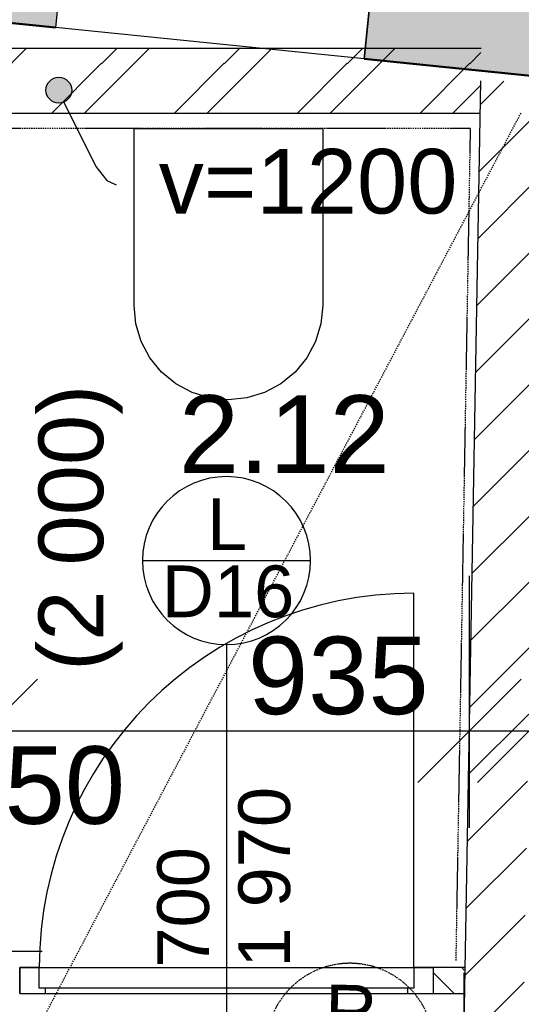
# Model space of a CAD drawing. Header units: millimetres. Extents: x -25972 to 4435, y -2839 to 20217.
# Tile 54 of 110: x -18921 to -17951, y 7595 to 9499. Entities that reach past the tile are written whole.
import ezdxf

# ---------------------------------------------------------------- set-up
doc = ezdxf.new("R2010")
doc.units = ezdxf.units.MM
doc.header["$MEASUREMENT"] = 0
for name, pattern in [('Wipeout_Contour', [1000, 0, -1000]), ('Čerchovaná M', [4.5, 2.5, -0.85, 0.3, -0.85]), ('Čárkovaná M', [4.5, 2.5, -2])]:
    doc.linetypes.add(name, pattern=pattern)
for name, color, linetype in [('7._POHLED ZÁPADNÍ_2_3D prvky fasada nove', 7, 'Continuous'), ('7._POHLED ZÁPADNÍ_2_Anotace - SP', 7, 'Continuous'), ('7._POHLED ZÁPADNÍ_2_Konstrukce - nosné', 7, 'Continuous'), ('7._POHLED ZÁPADNÍ_2_Kóty - SP', 7, 'Continuous'), ('7._POHLED ZÁPADNÍ_2_Nové_3D prvky fasada nove', 7, 'Continuous'), ('7._POHLED ZÁPADNÍ_2_Nové_Anotace - SP', 7, 'Continuous'), ('7._POHLED ZÁPADNÍ_2_Nové_Interiér - nábytek', 7, 'Continuous'), ('7._POHLED ZÁPADNÍ_2_Nové_Konstrukce - nosné', 7, 'Continuous'), ('7._POHLED ZÁPADNÍ_2_Nové_Kresby a obrázky', 7, 'Continuous'), ('7._POHLED ZÁPADNÍ_2_Nové_Kóty - SP', 7, 'Continuous'), ('7._POHLED ZÁPADNÍ_2_Nové_Otvory – Dveře', 7, 'Continuous'), ('7._POHLED ZÁPADNÍ_2_Nové_Otvory – Okna', 7, 'Continuous'), ('7._POHLED ZÁPADNÍ_2_Nové_Otvory – Značky dveří', 7, 'Continuous'), ('7._POHLED ZÁPADNÍ_2_Nové_Výplně – Řezové', 7, 'Continuous'), ('7._POHLED ZÁPADNÍ_2_Otvory – Značky dveří', 7, 'Continuous'), ('7._POHLED ZÁPADNÍ_2_Výplně – Řezové', 7, 'Continuous'), ('7._POHLED ZÁPADNÍ_2_Zóny', 7, 'Continuous')]:
    doc.layers.add(name, color=color, linetype=linetype)
doc.styles.add('GENEROVANÝ_STYL_1', font='txt')
doc.styles.add('GENEROVANÝ_STYL_2', font='txt')

# ---------------------------------------------------------------- blocks, each defined once
blk = doc.blocks.new('*X46', base_point=(-26263.1, -5016.6))
at = {"layer": '7._POHLED ZÁPADNÍ_2_Nové_Výplně – Řezové', "color": 21, "linetype": 'Continuous', "lineweight": 20, "true_color": 0xffaaaa}
for p, q in [((-18979, 9435.1), (-18970.3, 9443.8)), ((-18979, 9372.6), (-18907.8, 9443.8)), ((-18762.5, 9414.1), (-18732.8, 9443.8)), ((-18762.5, 9351.6), (-18670.3, 9443.8)), ((-18525, 9414.1), (-18495.3, 9443.8)), ((-18525, 9351.6), (-18432.8, 9443.8)), ((-18287.5, 9414.1), (-18257.8, 9443.8)), ((-18287.5, 9351.6), (-18195.3, 9443.8)), ((-18050, 9414.1), (-18028.6, 9435.6)), ((-18858.5, 9318.8), (-18762.5, 9414.9)), ((-18621, 9318.8), (-18525, 9414.9)), ((-18383.5, 9318.8), (-18287.5, 9414.9)), ((-18146, 9318.8), (-18050, 9414.9)), ((-18050, 9351.6), (-18029.7, 9372)), ((-18795.3, 9318.8), (-18762.5, 9351.6)), ((-18557.8, 9318.8), (-18525, 9351.6)), ((-18320.3, 9318.8), (-18287.5, 9351.6)), ((-18082.8, 9318.8), (-18050, 9351.6))]:
    blk.add_line(p, q, dxfattribs=at)

msp = doc.modelspace()

# ---------------------------------------------------------------- hatches: boundary and pattern name
at = {"layer": '7._POHLED ZÁPADNÍ_2_Nové_Anotace - SP', "linetype": 'Continuous', "lineweight": 25}
msp.add_hatch(color=1, dxfattribs=at).paths.add_polyline_path([(-18869.9, 9363), (-18868, 9353.4), (-18862.6, 9345.3), (-18854.5, 9339.9), (-18844.9, 9338), (-18835.3, 9339.9), (-18827.2, 9345.3), (-18821.8, 9353.4), (-18819.9, 9363), (-18821.8, 9372.6), (-18827.2, 9380.7), (-18835.3, 9386.1), (-18844.9, 9388), (-18854.5, 9386.1), (-18862.6, 9380.7), (-18868, 9372.6)])
at = {"layer": '7._POHLED ZÁPADNÍ_2_Výplně – Řezové', "linetype": 'Continuous', "lineweight": 13}
msp.add_hatch(color=254, dxfattribs=at).paths.add_polyline_path([(-19126.9, 9888.7), (-19164.7, 9515.6), (-18851.4, 9483.9), (-18813.6, 9856.9)])

# ---------------------------------------------------------------- linework, layer by layer
at = {"layer": '7._POHLED ZÁPADNÍ_2_Konstrukce - nosné', "color": 7, "linetype": 'Continuous', "lineweight": 50, "flags": 128}
msp.add_lwpolyline([(-19164.7, 9515.6), (-18851.4, 9483.9)], dxfattribs=at)
at = {"layer": '7._POHLED ZÁPADNÍ_2_Nové_3D prvky fasada nove', "color": 1, "linetype": 'Continuous', "lineweight": 25, "flags": 128}
for points in [[(-18813.6, 9856.9), (-18851.4, 9483.9)], [(-18254.5, 9423.4), (-18216.7, 9796.5)]]:
    msp.add_lwpolyline(points, dxfattribs=at)
at = {"layer": '7._POHLED ZÁPADNÍ_2_Nové_Anotace - SP', "color": 1, "linetype": 'Continuous', "lineweight": 25, "flags": 128}
msp.add_lwpolyline([(-18835, 9340), (-18773.6, 9215.1), (-18752.2, 9188.1), (-18734.2, 9179.8)], dxfattribs=at)
at = {"layer": '7._POHLED ZÁPADNÍ_2_Nové_Anotace - SP', "color": 1, "linetype": 'Continuous', "lineweight": 25}
msp.add_circle((-18844.9, 9363), 25, dxfattribs=at)
at = {"layer": '7._POHLED ZÁPADNÍ_2_Nové_Interiér - nábytek', "color": 1, "linetype": 'Continuous', "lineweight": 25, "flags": 128}
msp.add_lwpolyline([(-18699.5, 9288.8), (-18334.5, 9288.8), (-18334.5, 8946.3), (-18337.9, 8911.3), (-18348.3, 8877), (-18365.1, 8845.4), (-18387.7, 8817.8), (-18415.4, 8795), (-18446.9, 8778.1), (-18481.1, 8767.7), (-18517, 8763.8), (-18552.8, 8767.7), (-18587.1, 8778.1), (-18618.6, 8795), (-18646.2, 8817.8), (-18668.9, 8845.4), (-18685.7, 8877), (-18696, 8911.3), (-18699.5, 8946.3)], close=True, dxfattribs=at)
at = {"layer": '7._POHLED ZÁPADNÍ_2_Nové_Konstrukce - nosné', "color": 1, "linetype": 'Continuous', "lineweight": 25}
msp.add_line((-18920.6, 7615.8), (-18920.6, 7665.8), dxfattribs=at)
at = {"layer": '7._POHLED ZÁPADNÍ_2_Nové_Konstrukce - nosné', "color": 1, "linetype": 'Continuous', "lineweight": 25, "flags": 128}
msp.add_lwpolyline([(-18028.4, 9443.8), (-18979, 9443.8)], dxfattribs=at)
at = {"layer": '7._POHLED ZÁPADNÍ_2_Nové_Kóty - SP', "color": 1, "linetype": 'Continuous', "lineweight": 25}
msp.add_line((-18886, 8223.9), (-19086, 8023.9), dxfattribs=at)
at = {"layer": '7._POHLED ZÁPADNÍ_2_Nové_Otvory – Dveře', "color": 1, "linetype": 'Continuous', "lineweight": 25}
for p, q in [((-18158.6, 7665.8), (-18158.6, 8389.8)), ((-18882.6, 7665.8), (-18920.6, 7665.8)), ((-18920.6, 7665.8), (-18920.6, 7615.8)), ((-18920.6, 7615.8), (-18920.6, 7665.8)), ((-18920.6, 7615.8), (-18920.6, 7665.8)), ((-18882.6, 7625.8), (-18882.6, 7665.8)), ((-18882.6, 7665.8), (-18158.6, 7665.8)), ((-18882.6, 7625.8), (-18882.6, 7665.8)), ((-18158.6, 7665.8), (-18158.6, 7625.8)), ((-18158.6, 7665.8), (-18158.6, 7625.8)), ((-18870.6, 7625.8), (-18882.6, 7625.8)), ((-18158.6, 7625.8), (-18882.6, 7625.8)), ((-18870.6, 7615.8), (-18870.6, 7625.8)), ((-18158.6, 7625.8), (-18170.6, 7625.8)), ((-18170.6, 7625.8), (-18170.6, 7615.8)), ((-18920.6, 7615.8), (-18870.6, 7615.8))]:
    msp.add_line(p, q, dxfattribs=at)
msp.add_arc((-18158.6, 7665.8), 724, 90, 180, dxfattribs=at)
at = {"layer": '7._POHLED ZÁPADNÍ_2_Nové_Otvory – Okna', "color": 1, "linetype": 'Continuous', "lineweight": 25}
for p, q in [((-18818.7, 9807.2), (-18851.4, 9483.9)), ((-18221.7, 9746.7), (-18254.5, 9423.4)), ((-18254.5, 9423.4), (-18851.4, 9483.9))]:
    msp.add_line(p, q, dxfattribs=at)
at = {"layer": '7._POHLED ZÁPADNÍ_2_Nové_Otvory – Značky dveří', "color": 1, "linetype": 'Continuous', "lineweight": 25}
for p, q in [((-18683.1, 8453), (-18358.1, 8453)), ((-18520.6, 8290.5), (-18520.6, 7515.8))]:
    msp.add_line(p, q, dxfattribs=at)
at = {"layer": '7._POHLED ZÁPADNÍ_2_Nové_Otvory – Značky dveří', "color": 1, "linetype": 'Continuous', "lineweight": 25, "flags": 128}
msp.add_lwpolyline([(-18358.1, 8453, 1), (-18683.1, 8453, 1)], format="xyb", close=True, dxfattribs=at)

# ---------------------------------------------------------------- texts
at = {"layer": '7._POHLED ZÁPADNÍ_2_Anotace - SP', "color": 1, "linetype": 'Continuous', "lineweight": 25, "insert": (-18802.8, 8516.5), "char_height": 125, "attachment_point": 5, "rotation": 90, "style": 'GENEROVANÝ_STYL_1'}
msp.add_mtext('\\A1;{\\pqc;\\fArial|b0|i0|c238|p38;(\\fArial|b0|i0|c238|p38;2 0\\fArial|b0|i0|c238|p38;00)}', dxfattribs=at)
at = {"layer": '7._POHLED ZÁPADNÍ_2_Konstrukce - nosné', "color": 1, "linetype": 'Continuous', "lineweight": 25, "insert": (-18330, 7583.2), "char_height": 100, "attachment_point": 4, "rotation": 358.9912, "style": 'GENEROVANÝ_STYL_1'}
msp.add_mtext('\\A1;{\\pql;\\fArial|b0|i0|c238|p38;R}', dxfattribs=at)
at = {"layer": '7._POHLED ZÁPADNÍ_2_Kóty - SP', "color": 1, "linetype": 'Continuous', "lineweight": 25, "char_height": 150, "attachment_point": 7, "style": 'GENEROVANÝ_STYL_2'}
for s, insert, width in [('\\A1;{\\pql;\\fArial|b0|i0|c0|p38;935}', (-18479.2, 8153.9), 341.487), ('\\A1;{\\pql;\\fArial|b0|i0|c0|p38;50}', (-18949.8, 7941.8), 227.658)]:
    msp.add_mtext(s, dxfattribs=dict(at, insert=insert, width=width))
at = {"layer": '7._POHLED ZÁPADNÍ_2_Otvory – Značky dveří', "color": 1, "linetype": 'Continuous', "lineweight": 25, "char_height": 100, "attachment_point": 4, "style": 'GENEROVANÝ_STYL_1'}
for s, insert in [('\\A1;{\\pql;\\pt0;\\fArial|b0|i0|c238|p38;L}', (-18558.5, 8523.7)), ('\\A1;{\\pql;\\pt0;\\fArial|b0|i0|c238|p38;D16}', (-18645.8, 8392.9))]:
    msp.add_mtext(s, dxfattribs=dict(at, insert=insert))
at = {"layer": '7._POHLED ZÁPADNÍ_2_Otvory – Značky dveří', "color": 1, "linetype": 'Continuous', "lineweight": 25, "char_height": 100, "rotation": 90, "style": 'GENEROVANÝ_STYL_1'}
for s, insert, attachment_point in [('\\A1;{\\pql;\\pt0;\\fArial|b0|i0|c238|p38;1\xa0970}', (-18497.7, 7665.8), 1), ('\\A1;{\\pql;\\pt0;\\fArial|b0|i0|c238|p38;700}', (-18553.2, 7665.8), 7)]:
    msp.add_mtext(s, dxfattribs=dict(at, insert=insert, attachment_point=attachment_point))
at = {"layer": '7._POHLED ZÁPADNÍ_2_Zóny', "color": 1, "linetype": 'Continuous', "lineweight": 25, "insert": (-18408.8, 8772.8), "char_height": 150, "attachment_point": 2, "style": 'GENEROVANÝ_STYL_1'}
msp.add_mtext('\\A1;{\\pqc;\\pt0;\\fArial|b0|i0|c238|p38;2.12}', dxfattribs=at)

# ---------------------------------------------------------------- wipeouts: each hides what was drawn before it
at = {"color": 254, "linetype": 'Wipeout_Contour', "lineweight": 0, "ltscale": 78696.118697}
msp.add_wipeout([(-18029.5, 9381.3), (-18084.9, 6236.3), (-17969.9, 6234.3), (-17914.5, 9379.3)], dxfattribs=at).dxf.layer = '7._POHLED ZÁPADNÍ_2_Nové_Výplně – Řezové'

# ---------------------------------------------------------------- next in the draw order: hatches: boundary and pattern name
at = {"layer": '7._POHLED ZÁPADNÍ_2_Nové_Výplně – Řezové', "linetype": 'Continuous', "lineweight": 20, "true_color": 0xffaaaa}
h = msp.add_hatch(dxfattribs=at)
h.set_pattern_fill('Zdivo___lehčené_tvárnice_79', color=21, style=0, pattern_type=2)
h.set_pattern_definition([(45, (0, -9e-13), (-63.6396, 63.6396), [])])
h.paths.add_polyline_path([(-18029.5, 9381.3), (-18084.9, 6236.3), (-17969.9, 6234.3), (-17914.5, 9379.3)])
at = {"layer": '7._POHLED ZÁPADNÍ_2_Výplně – Řezové', "linetype": 'Continuous', "lineweight": 13}
msp.add_hatch(color=254, dxfattribs=at).paths.add_polyline_path([(-18254.5, 9423.4), (-17742.4, 9371.5), (-17704.7, 9744.6), (-18216.7, 9796.5)])

# ---------------------------------------------------------------- next in the draw order: linework, layer by layer
at = {"layer": '7._POHLED ZÁPADNÍ_2_Konstrukce - nosné', "color": 7, "linetype": 'Continuous', "lineweight": 50, "flags": 128}
msp.add_lwpolyline([(-18254.5, 9423.4), (-17742.4, 9371.5)], dxfattribs=at)
at = {"layer": '7._POHLED ZÁPADNÍ_2_Nové_Konstrukce - nosné', "color": 1, "linetype": 'Continuous', "lineweight": 25, "flags": 128}
for points in [[(-18029.5, 9381.3), (-18084.9, 6236.3)], [(-18979, 9318.8), (-18030.6, 9318.8)]]:
    msp.add_lwpolyline(points, dxfattribs=at)
at = {"layer": '7._POHLED ZÁPADNÍ_2_Nové_Kresby a obrázky', "color": 1, "linetype": 'Čerchovaná M', "lineweight": 25, "flags": 128}
msp.add_lwpolyline([(-18076.6, 7679.4), (-18048.7, 9288.8), (-18949.1, 9288.8), (-18949.1, 7697.3), (-18877.2, 7697.3)], dxfattribs=at)
at = {"layer": '7._POHLED ZÁPADNÍ_2_Nové_Kóty - SP', "color": 1, "linetype": 'Continuous', "lineweight": 25}
for p, q in [((-18050.6, 7936.4), (-18050.6, 8423.9)), ((-17950.6, 8223.9), (-18150.6, 8023.9)), ((-17835.5, 8223.9), (-18035.5, 8023.9)), ((-18986, 8123.9), (-18050.6, 8123.9)), ((-18050.6, 8123.9), (-17935.5, 8123.9))]:
    msp.add_line(p, q, dxfattribs=at)

# ---------------------------------------------------------------- next in the draw order: block references
at = {"layer": '7._POHLED ZÁPADNÍ_2_3D prvky fasada nove', "color": 9, "linetype": 'Continuous', "lineweight": 13}
msp.add_blockref('*X46', (-26263.1, -5016.6), dxfattribs=at)

# ---------------------------------------------------------------- next in the draw order: texts
at = {"layer": '7._POHLED ZÁPADNÍ_2_Anotace - SP', "color": 1, "linetype": 'Continuous', "lineweight": 25, "insert": (-18362.9, 9185.9), "char_height": 125, "attachment_point": 5, "style": 'GENEROVANÝ_STYL_1'}
msp.add_mtext('\\A1;{\\pqc;\\fArial|b0|i0|c238|p38;v=1200}', dxfattribs=at)

# ---------------------------------------------------------------- next in the draw order: wipeouts: each hides what was drawn before it
at = {"color": 254, "linetype": 'Wipeout_Contour', "lineweight": 0, "ltscale": 78552.501365}
msp.add_wipeout([(-18120.6, 7615.8), (-18060.8, 7615.8), (-18060.8, 7665.8), (-18120.6, 7665.8)], dxfattribs=at).dxf.layer = '7._POHLED ZÁPADNÍ_2_Nové_Výplně – Řezové'

# ---------------------------------------------------------------- next in the draw order: hatches: boundary and pattern name
at = {"layer": '7._POHLED ZÁPADNÍ_2_Nové_Výplně – Řezové', "linetype": 'Continuous', "lineweight": 20, "true_color": 0xffaaaa}
h = msp.add_hatch(dxfattribs=at)
h.set_pattern_fill('Dřevo___dřevotříska_0002', color=21, style=0, pattern_type=2)
h.set_pattern_definition([(0, (0, -9e-13), (0, 65), []), (45, (0, -9e-13), (-130, 130), [91.9239, -91.9239]), (45, (65, -9e-13), (-130, 130), [91.9239, -91.9239]), (45, (130, -9e-13), (-130, 130), [91.9239, -91.9239]), (45, (195, -9e-13), (-130, 130), [91.9239, -91.9239]), (315, (0, -9e-13), (130, 130), [91.9239, -91.9239]), (315, (65, -9e-13), (130, 130), [91.9239, -91.9239]), (315, (130, -9e-13), (130, 130), [91.9239, -91.9239]), (315, (195, -9e-13), (130, 130), [91.9239, -91.9239])])
h.paths.add_polyline_path([(-18120.6, 7615.8), (-18060.8, 7615.8), (-18060.8, 7665.8), (-18120.6, 7665.8)])

# ---------------------------------------------------------------- next in the draw order: linework, layer by layer
at = {"layer": '7._POHLED ZÁPADNÍ_2_Nové_Anotace - SP', "color": 1, "linetype": 'Čárkovaná M', "lineweight": 25}
msp.add_line((-20018.8, 5400.2), (-17951, 9318.8), dxfattribs=at)
at = {"layer": '7._POHLED ZÁPADNÍ_2_Nové_Konstrukce - nosné', "color": 1, "linetype": 'Continuous', "lineweight": 25}
msp.add_line((-18120.6, 7615.8), (-18120.6, 7665.8), dxfattribs=at)
at = {"layer": '7._POHLED ZÁPADNÍ_2_Nové_Konstrukce - nosné', "color": 1, "linetype": 'Čerchovaná M', "lineweight": 25, "flags": 128}
msp.add_lwpolyline([(-18444.3, 7514.5, 1), (-18119.4, 7508.8, 1)], format="xyb", close=True, dxfattribs=at)
at = {"layer": '7._POHLED ZÁPADNÍ_2_Nové_Konstrukce - nosné', "color": 1, "linetype": 'Continuous', "lineweight": 25, "flags": 128}
for points in [[(-18060.8, 7665.8), (-18120.6, 7665.8)], [(-18120.6, 7615.8), (-18060.8, 7615.8)]]:
    msp.add_lwpolyline(points, dxfattribs=at)
at = {"layer": '7._POHLED ZÁPADNÍ_2_Nové_Kóty - SP', "color": 1, "linetype": 'Continuous', "lineweight": 25}
msp.add_line((-18060.8, 7168.4), (-18060.8, 7655.9), dxfattribs=at)
at = {"layer": '7._POHLED ZÁPADNÍ_2_Nové_Otvory – Dveře', "color": 1, "linetype": 'Continuous', "lineweight": 25}
for p, q in [((-18920.6, 7665.8), (-18120.6, 7665.8)), ((-18120.6, 7665.8), (-18158.6, 7665.8)), ((-18120.6, 7615.8), (-18120.6, 7665.8)), ((-18120.6, 7615.8), (-18120.6, 7665.8)), ((-18120.6, 7615.8), (-18120.6, 7665.8)), ((-18920.6, 7615.8), (-18120.6, 7615.8)), ((-18170.6, 7615.8), (-18120.6, 7615.8))]:
    msp.add_line(p, q, dxfattribs=at)

doc.saveas('drawing.dxf')
